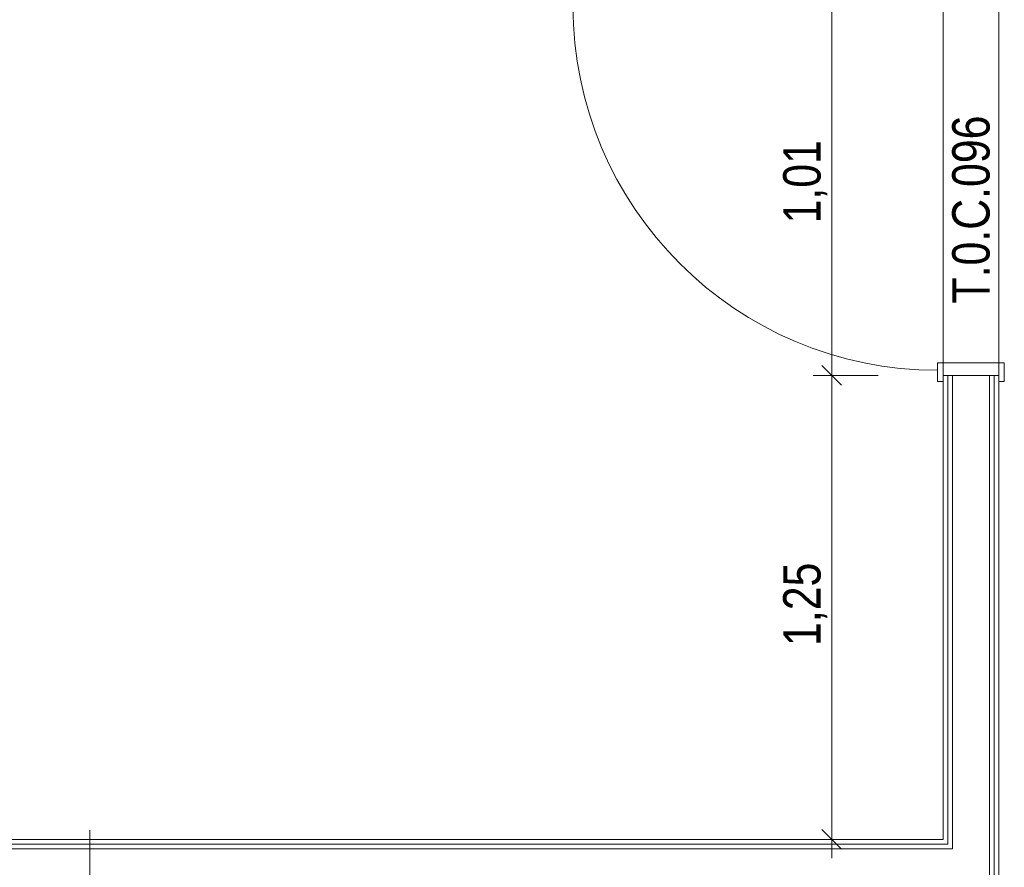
# Model space of a CAD drawing. Extents: x -500 to 300, y 62 to 1162.
# Tile 51 of 90: x -241 to -188, y 666 to 712. Entities that reach past the tile are written whole.
import ezdxf
from ezdxf.lldxf.tags import DXFTag

# ---------------------------------------------------------------- set-up
doc = ezdxf.new("R2010")
doc.units = 0
doc.layers.get('0').update_dxf_attribs({"lineweight": 13})
for name, color, linetype, lineweight, true_color in [('00 -Bauelemente -Dämmung innen', 7, 'Continuous', 9, 0xff7fe6), ('00 -Bauelemente -Gipskarton', 7, 'Continuous', 9, 0xff7fe6), ('30 -34 Innenwände- 2 nichttragend', 7, 'Continuous', 18, 0xff7fe6), ('30 -34 Innenwände- 4 Türen_Fenster', 7, 'Continuous', 15, 0x9955ff), ('70 -76 Bemaßung- 2 Allgemein', 9, 'Continuous', 5, 0x808080)]:
    doc.layers.add(name, color=color, linetype=linetype, lineweight=lineweight, true_color=true_color)
doc.layers.add('70 -75 Raumstempel- 3 Wandstempel', color=7, linetype='Continuous', lineweight=50)
doc.layers.add('Keine', color=7, linetype='Continuous', lineweight=9)
doc.styles.get("Standard").update_dxf_attribs({"font": 'ARIALN.TTF'})
tags = doc.linetypes.add('fein_strichliert-A06G93KA8I', pattern=[4, 1, -2, 1]).pattern_tags.tags
tags[8:9] = [DXFTag(74, 4), DXFTag(75, 0), DXFTag(340, '0'), DXFTag(46, 0.0), DXFTag(50, 0.0), DXFTag(44, 0.0), DXFTag(45, 0.0)]
tags[6:7] = [DXFTag(74, 4), DXFTag(75, 0), DXFTag(340, '0'), DXFTag(46, 0.0), DXFTag(50, 0.0), DXFTag(44, 0.0), DXFTag(45, 0.0)]
tags[4:5] = [DXFTag(74, 4), DXFTag(75, 0), DXFTag(340, '0'), DXFTag(46, 0.0), DXFTag(50, 0.0), DXFTag(44, 0.0), DXFTag(45, 0.0)]

# ---------------------------------------------------------------- blocks, each defined once
blk = doc.blocks.new('Referenz-A06G93KB8I')
at = {"layer": '00 -Bauelemente -Dämmung innen', "color": 0, "linetype": 'Continuous', "lineweight": -2, "ltscale": 0.13}
for p, q in [((-190.799, 692.853), (-190.799, 667.353)), ((-188.799, 692.853), (-188.799, 661.853)), ((-298.299, 667.353), (-190.799, 667.353))]:
    blk.add_line(p, q, dxfattribs=at)
at = {"layer": '00 -Bauelemente -Gipskarton', "color": 0, "linetype": 'Continuous', "lineweight": -2, "ltscale": 0.13}
for p, q in [((-191.299, 692.853), (-191.299, 667.853)), ((-191.049, 692.853), (-191.049, 667.603)), ((-190.799, 692.853), (-190.799, 667.353)), ((-188.799, 692.853), (-188.799, 661.853)), ((-188.549, 692.853), (-188.549, 661.853)), ((-188.299, 692.853), (-188.299, 661.853)), ((-298.299, 667.853), (-191.299, 667.853)), ((-298.299, 667.603), (-191.049, 667.603)), ((-298.299, 667.353), (-190.799, 667.353))]:
    blk.add_line(p, q, dxfattribs=at)
at = {"layer": '30 -34 Innenwände- 2 nichttragend', "color": 0, "linetype": 'Continuous', "lineweight": -2, "ltscale": 0.13}
for p, q in [((-191.299, 692.853), (-191.299, 692.533)), ((-191.299, 692.853), (-191.299, 667.853)), ((-188.299, 692.853), (-188.299, 692.533)), ((-188.299, 692.853), (-188.299, 661.853)), ((-298.299, 667.853), (-191.299, 667.853))]:
    blk.add_line(p, q, dxfattribs=at)
at = {"layer": '30 -34 Innenwände- 4 Türen_Fenster', "color": 0, "linetype": 'fein_strichliert-A06G93KA8I', "lineweight": -2, "ltscale": 0.13}
for p, q in [((-191.299, 713.053), (-191.299, 692.853)), ((-188.299, 713.053), (-188.299, 692.853))]:
    blk.add_line(p, q, dxfattribs=at)
at = {"layer": '30 -34 Innenwände- 4 Türen_Fenster', "color": 0, "linetype": 'Continuous', "lineweight": -2, "ltscale": 0.13}
for p, q in [((-191.599, 693.133), (-191.599, 693.533)), ((-191.599, 693.533), (-187.999, 693.533)), ((-187.999, 693.533), (-187.999, 692.533)), ((-191.599, 692.533), (-191.599, 693.133)), ((-191.299, 692.533), (-191.599, 692.533)), ((-188.299, 692.853), (-191.299, 692.853)), ((-191.299, 692.853), (-191.299, 692.533)), ((-188.299, 692.533), (-188.299, 692.853)), ((-187.999, 692.533), (-188.299, 692.533))]:
    blk.add_line(p, q, dxfattribs=at)
at = {"layer": '30 -34 Innenwände- 4 Türen_Fenster', "color": 0, "linetype": 'fein_strichliert-A06G93KA8I', "lineweight": -2, "ltscale": 0.13}
blk.add_ellipse((-191.599, 712.773), major_axis=(-19.64, 0), ratio=1, start_param=0, end_param=1.570796, dxfattribs=at)
at = {"layer": '70 -75 Raumstempel- 3 Wandstempel', "color": 0, "linetype": 'Continuous', "lineweight": -2, "ltscale": 0.13}
blk.add_line((-237.263, 664.353), (-237.263, 668.353), dxfattribs=at)
at = {"layer": '70 -76 Bemaßung- 2 Allgemein', "color": 0, "linetype": 'Continuous', "lineweight": -2, "ltscale": 0.13}
for p, q in [((-197.299, 714.053), (-197.299, 711.993)), ((-197.299, 693.914), (-197.299, 711.993)), ((-197.299, 691.853), (-197.299, 693.914)), ((-197.299, 693.853), (-197.299, 691.793)), ((-197.829, 693.384), (-196.768, 692.323)), ((-196.768, 692.323), (-197.829, 693.384)), ((-194.799, 692.853), (-198.299, 692.853)), ((-194.799, 692.853), (-198.299, 692.853)), ((-197.299, 668.914), (-197.299, 691.793)), ((-197.299, 666.853), (-197.299, 668.914)), ((-196.768, 667.323), (-197.829, 668.384)), ((-194.799, 667.853), (-198.299, 667.853))]:
    blk.add_line(p, q, dxfattribs=at)
at = {"layer": '70 -76 Bemaßung- 2 Allgemein', "color": 0, "linetype": 'Continuous', "lineweight": -2, "ltscale": 0.13, "char_height": 2.01377, "attachment_point": 1, "rotation": 90}
for s, insert in [('{\\fArial Narrow;1,01}', (-199.914, 701.046)), ('{\\fArial Narrow;1,25}', (-199.914, 678.279))]:
    blk.add_mtext(s, dxfattribs=dict(at, insert=insert))
at = {"layer": 'Keine', "color": 0, "linetype": 'Continuous', "lineweight": -2, "ltscale": 0.13, "insert": (-190.806, 696.729), "char_height": 2.01377, "attachment_point": 1, "rotation": 90}
blk.add_mtext('{\\fArial Narrow;T.0.C.096}', dxfattribs=at)

msp = doc.modelspace()

# ---------------------------------------------------------------- block references
at = {"color": 8, "lineweight": 13, "ltscale": 0.13, "true_color": 0x808080}
msp.add_blockref('Referenz-A06G93KB8I', (0, 0), dxfattribs=at)

doc.saveas('drawing.dxf')
